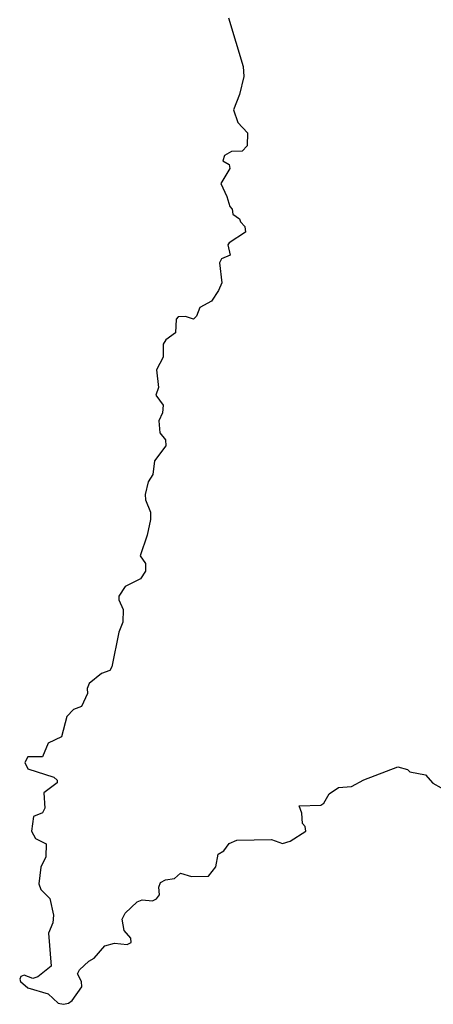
# Model space of a CAD drawing. Extents: x 2776963 to 2884430, y 684484 to 829250.
# Tile 49 of 256: x 2856283 to 2857907, y 715566 to 719428. Entities that reach past the tile are written whole.
import ezdxf

# ---------------------------------------------------------------- set-up
doc = ezdxf.new("R2010")
doc.units = 0

msp = doc.modelspace()

# ---------------------------------------------------------------- linework, layer by layer
at = {"layer": '0CON20XD'}
msp.add_lwpolyline([(2857103.3, 719435), (2857160, 719245), (2857163.3, 719205), (2857146.2, 719135), (2857122, 719075), (2857140, 719025), (2857177.5, 718985), (2857176.4, 718933.6), (2857157, 718913), (2857115, 718911.2), (2857087.5, 718895), (2857080, 718875), (2857105, 718860), (2857107.5, 718845), (2857073.3, 718785), (2857096.7, 718735), (2857107.5, 718695), (2857116.7, 718685), (2857120, 718665), (2857146.4, 718646.4), (2857150, 718635), (2857166.7, 718616.7), (2857170, 718595), (2857105, 718552.5), (2857100, 718545), (2857110, 718505), (2857075, 718490), (2857067.5, 718475), (2857076.4, 718396.4), (2857064, 718366), (2857035.7, 718324.3), (2856990.3, 718299.7), (2856976.7, 718265), (2856965, 718253.3), (2856933.6, 718263.6), (2856905, 718262.5), (2856897, 718253), (2856895, 718200), (2856857, 718173), (2856846.7, 718155), (2856846, 718105), (2856820, 718055), (2856827.5, 717985), (2856817.5, 717955), (2856846.4, 717916.4), (2856844.1, 717885.9), (2856830, 717855), (2856833, 717807), (2856855, 717780), (2856856.4, 717756.4), (2856812.7, 717697.3), (2856806.1, 717643.9), (2856787.5, 717615), (2856776.2, 717565), (2856776.7, 717545), (2856796.4, 717496.4), (2856797, 717467), (2856784.1, 717405.9), (2856756.2, 717325), (2856776.7, 717295), (2856777.5, 717265), (2856757.5, 717235), (2856697.5, 717205), (2856672.7, 717167.3), (2856672.7, 717152.7), (2856690, 717115), (2856688.8, 717065), (2856672, 717025), (2856645, 716890), (2856636.7, 716875), (2856605, 716863.3), (2856555.9, 716824.1), (2856548.8, 716805), (2856550, 716785), (2856526.1, 716733.9), (2856495, 716722.5), (2856468, 716695), (2856447.5, 716615), (2856395, 716590), (2856373, 716537), (2856315, 716536), (2856304, 716515), (2856315, 716490), (2856417, 716457), (2856430, 716445), (2856430, 716435), (2856377.5, 716395), (2856382.5, 716335), (2856373, 716317), (2856337.5, 716302.5), (2856330, 716245), (2856345, 716216.7), (2856386.7, 716195), (2856386.1, 716143.9), (2856365.9, 716104.1), (2856358.3, 716038.3), (2856365.7, 716015.7), (2856401.2, 715981.2), (2856416.2, 715915), (2856414, 715885), (2856395.8, 715845), (2856406.7, 715715), (2856355, 715673.3), (2856335, 715666.7), (2856300.5, 715679.5), (2856287.5, 715675), (2856283.3, 715665), (2856286.2, 715655), (2856315, 715630), (2856395, 715606.7), (2856435, 715570), (2856455, 715565.8), (2856475, 715570), (2856489.1, 715580.9), (2856527.5, 715635), (2856526, 715655), (2856510, 715685), (2856518.3, 715701.7), (2856554.4, 715735.6), (2856575, 715746.2), (2856617.5, 715795), (2856655, 715805.8), (2856705, 715800), (2856721.2, 715808.8), (2856720, 715825), (2856694, 715855), (2856685, 715900), (2856697, 715923), (2856745, 715967.5), (2856763.9, 715976.1), (2856805, 715972), (2856820.8, 715979.2), (2856832, 715995), (2856828.8, 716025), (2856836.4, 716043.6), (2856855, 716053.8), (2856890.7, 716059.3), (2856915, 716080), (2856957, 716067), (2857025, 716068.8), (2857053.3, 716105), (2857062.5, 716155), (2857085, 716167.5), (2857105, 716196.7), (2857135, 716210), (2857271.7, 716211.7), (2857315, 716196), (2857345, 716206.2), (2857406.7, 716245), (2857403.6, 716263.6), (2857393.3, 716275), (2857390, 716315), (2857380, 716345), (2857465, 716347.5), (2857476.7, 716355), (2857498.3, 716391.7), (2857534.1, 716415.9), (2857585, 716420), (2857634, 716446), (2857767, 716497), (2857805, 716487.5), (2857815, 716477.5), (2857876, 716466), (2857905, 716433.8), (2857937.5, 716415)], dxfattribs=at)

doc.saveas('drawing.dxf')
